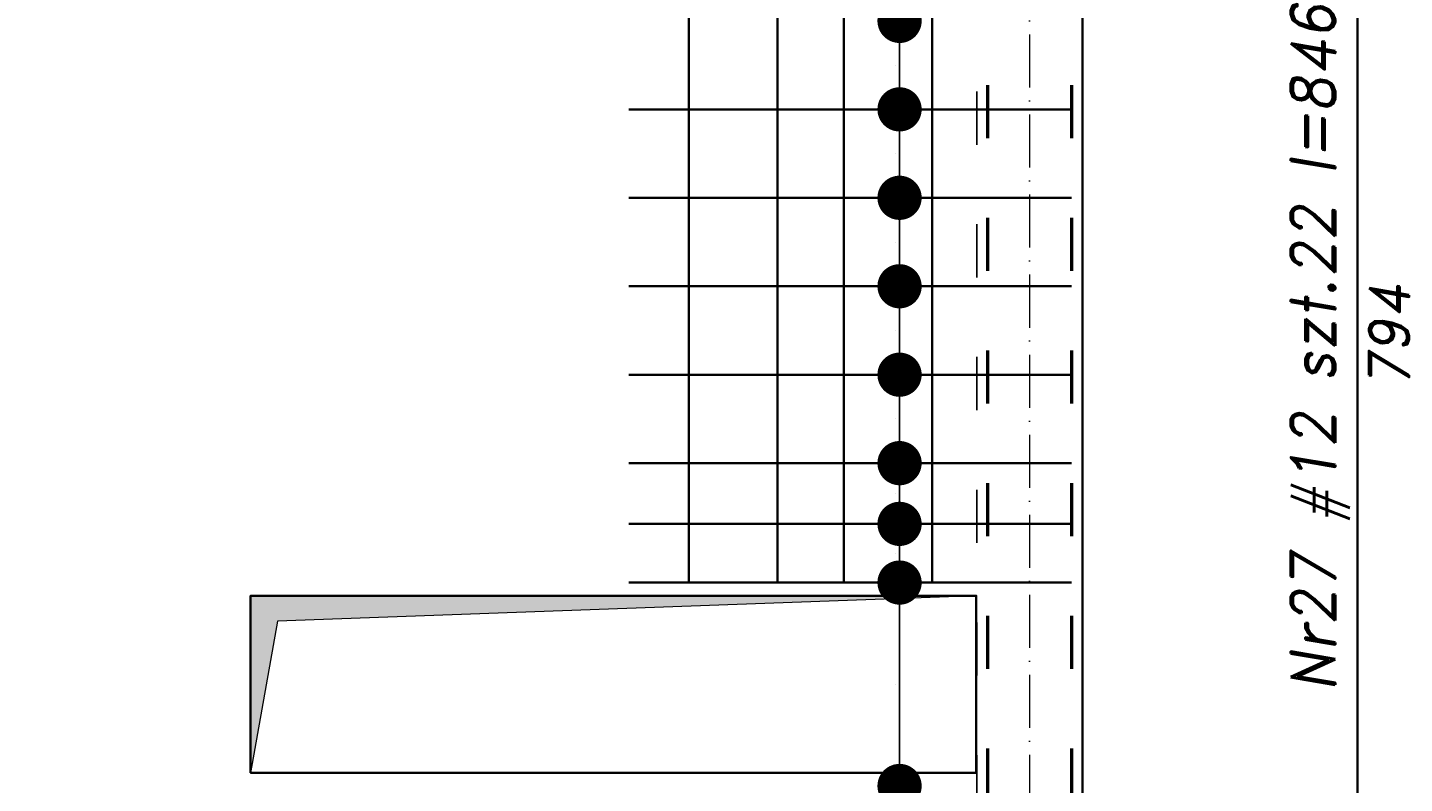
# Model space of a CAD drawing. Header units: millimetres. Extents: x 295948 to 312016, y 6878 to 18016.
# Tile 219 of 252: x 310522 to 310833, y 14351 to 14522. Entities that reach past the tile are written whole.
import ezdxf

# ---------------------------------------------------------------- set-up
doc = ezdxf.new("R2010")
doc.units = ezdxf.units.MM
doc.linetypes.add('ACAD_ISO03W100', pattern=[30, 12, -18])
doc.linetypes.add('ACAD_ISO10W100', pattern=[18, 12, -3, 0, -3])
for name, color, linetype, lineweight in [('konstrukcja', 3, 'Continuous', 35), ('konstrukcja wymiary', 1, 'Continuous', 13), ('opisy', 2, 'Continuous', 18), ('osie', 5, 'ACAD_ISO10W100', 13), ('zbrojenie', 4, 'Continuous', 50), ('zbrojenie płyty', 141, 'Continuous', 35)]:
    doc.layers.add(name, color=color, linetype=linetype, lineweight=lineweight)
doc.layers.add('przerywane', color=6, linetype='ACAD_ISO03W100')
doc.styles.add('KONSTRUKCJA', font='romand.shx', dxfattribs={"oblique": 10})
doc.styles.get("Standard").update_dxf_attribs({"font": 'romand.shx', "oblique": 10})
doc.dimstyles.new('150', dxfattribs={"dimtxt": 10, "dimasz": 7, "dimexe": 1.25, "dimexo": 0.625, "dimgap": 3, "dimtad": 1, "dimdec": 0, "dimrnd": 0.5, "dimtxsty": 'KONSTRUKCJA', "dimblk": 'ARCHTICK', "dimcen": 2.5, "dimadec": 0, "dimazin": 0, "dimtfac": 1, "dimtdec": 0, "dimtix": 1, "dimtmove": 0, "dimatfit": 3, "dimfxl": 4, "dimfxlon": 1, "dimarcsym": 0})
doc.dimstyles.new('kropki', dxfattribs={"dimtxt": 0.001, "dimasz": 10, "dimexe": 1.25, "dimexo": 0.625, "dimgap": 1, "dimtad": 1, "dimtxsty": 'Standard', "dimblk": 'DOT', "dimcen": 2.5, "dimadec": 0, "dimazin": 0, "dimtfac": 1, "dimtmove": 0, "dimatfit": 3, "dimfxl": 1, "dimfxlon": 1, "dimarcsym": 0})

# ---------------------------------------------------------------- blocks, each defined once
blk = doc.blocks.new('_ArchTick')
at = {"color": 0, "linetype": 'ByBlock', "lineweight": 13, "const_width": 0.15}
blk.add_lwpolyline([(-0.5, -0.5), (0.5, 0.5)], dxfattribs=at)
blk = doc.blocks.new('*D916')
at = {"layer": 'Defpoints', "color": 0, "transparency": 16777216}
for p in [(310572.63, 15501.22), (309884.63, 14520.22), (310572.63, 14393.22)]:
    blk.add_point(p, dxfattribs=at)
at = {"layer": 'konstrukcja wymiary', "color": 0, "lineweight": -2, "transparency": 16777216}
for p, q in [((309884.63, 15497.22), (309884.63, 15502.47)), ((309884.63, 15501.22), (310572.63, 15501.22)), ((310572.63, 15497.22), (310572.63, 15502.47))]:
    blk.add_line(p, q, dxfattribs=at)
at = {"layer": 'konstrukcja wymiary', "color": 0, "lineweight": -2, "transparency": 16777216, "xscale": 7, "yscale": 7, "zscale": 7, "rotation": 180}
blk.add_blockref('_ArchTick', (309884.63, 15501.22), dxfattribs=at)
at = {"layer": 'konstrukcja wymiary', "color": 0, "lineweight": -2, "transparency": 16777216, "xscale": 7, "yscale": 7, "zscale": 7}
blk.add_blockref('_ArchTick', (310572.63, 15501.22), dxfattribs=at)
at = {"layer": 'konstrukcja wymiary', "color": 0, "transparency": 16777216, "insert": (310228.63, 15509.22), "char_height": 10, "attachment_point": 5, "style": 'KONSTRUKCJA'}
blk.add_mtext('688', dxfattribs=at)
blk = doc.blocks.new('*D917')
at = {"layer": 'Defpoints', "color": 0, "transparency": 16777216}
for p in [(310736.63, 15501.22), (310572.63, 14393.22), (310736.63, 14393.22)]:
    blk.add_point(p, dxfattribs=at)
at = {"layer": 'konstrukcja wymiary', "color": 0, "lineweight": -2, "transparency": 16777216}
for p, q in [((310572.63, 15497.22), (310572.63, 15502.47)), ((310572.63, 15501.22), (310736.63, 15501.22)), ((310736.63, 15497.22), (310736.63, 15502.47))]:
    blk.add_line(p, q, dxfattribs=at)
at = {"layer": 'konstrukcja wymiary', "color": 0, "lineweight": -2, "transparency": 16777216, "xscale": 7, "yscale": 7, "zscale": 7, "rotation": 180}
blk.add_blockref('_ArchTick', (310572.63, 15501.22), dxfattribs=at)
at = {"layer": 'konstrukcja wymiary', "color": 0, "lineweight": -2, "transparency": 16777216, "xscale": 7, "yscale": 7, "zscale": 7}
blk.add_blockref('_ArchTick', (310736.63, 15501.22), dxfattribs=at)
at = {"layer": 'konstrukcja wymiary', "color": 0, "transparency": 16777216, "insert": (310654.63, 15509.22), "char_height": 10, "attachment_point": 5, "style": 'KONSTRUKCJA'}
blk.add_mtext('164', dxfattribs=at)
blk = doc.blocks.new('*D918')
at = {"layer": 'Defpoints', "color": 0, "transparency": 16777216}
for p in [(310760.63, 15501.22), (310760.63, 15291.22), (310736.63, 14393.22)]:
    blk.add_point(p, dxfattribs=at)
at = {"layer": 'konstrukcja wymiary', "color": 0, "lineweight": -2, "transparency": 16777216}
for p, q in [((310736.63, 15497.22), (310736.63, 15502.47)), ((310736.63, 15501.22), (310760.63, 15501.22)), ((310760.63, 15497.22), (310760.63, 15502.47))]:
    blk.add_line(p, q, dxfattribs=at)
at = {"layer": 'konstrukcja wymiary', "color": 0, "lineweight": -2, "transparency": 16777216, "xscale": 7, "yscale": 7, "zscale": 7, "rotation": 180}
blk.add_blockref('_ArchTick', (310736.63, 15501.22), dxfattribs=at)
at = {"layer": 'konstrukcja wymiary', "color": 0, "lineweight": -2, "transparency": 16777216, "xscale": 7, "yscale": 7, "zscale": 7}
blk.add_blockref('_ArchTick', (310760.63, 15501.22), dxfattribs=at)
at = {"layer": 'konstrukcja wymiary', "color": 0, "transparency": 16777216, "insert": (310748.63, 15509.22), "char_height": 10, "attachment_point": 5, "style": 'KONSTRUKCJA'}
blk.add_mtext('24', dxfattribs=at)
blk = doc.blocks.new('_Dot')
at = {"color": 0, "linetype": 'ByBlock', "lineweight": -2}
blk.add_line((-0.5, 0), (-1, 0), dxfattribs=at)
at = {"color": 0, "linetype": 'ByBlock', "const_width": 0.5}
blk.add_lwpolyline([(-0.25, 0, 1), (0.25, 0, 1)], format="xyb", close=True, dxfattribs=at)
blk = doc.blocks.new('*D1259')
at = {"layer": 'Defpoints', "color": 0, "transparency": 16777216}
for p in [(310708.13, 14543.22), (310708.13, 14523.22), (310719.29, 14523.22)]:
    blk.add_point(p, dxfattribs=at)
at = {"layer": 'konstrukcja wymiary', "color": 0, "lineweight": -2, "transparency": 16777216}
for p, q in [((310719.29, 14553.22), (310719.29, 14563.22)), ((310718.29, 14543.22), (310720.54, 14543.22)), ((310719.29, 14543.22), (310719.29, 14523.22)), ((310718.29, 14523.22), (310720.54, 14523.22)), ((310719.29, 14513.22), (310719.29, 14503.22))]:
    blk.add_line(p, q, dxfattribs=at)
at = {"layer": 'konstrukcja wymiary', "color": 0, "lineweight": -2, "transparency": 16777216, "xscale": 10, "yscale": 10, "zscale": 10}
for p, rotation in [((310719.29, 14543.22), 270), ((310719.29, 14523.22), 90)]:
    blk.add_blockref('_Dot', p, dxfattribs=dict(at, rotation=rotation))
at = {"layer": 'konstrukcja wymiary', "color": 0, "transparency": 16777216, "insert": (310718.29, 14533.22), "char_height": 0.001, "attachment_point": 5, "rotation": 90}
blk.add_mtext('20', dxfattribs=at)
blk = doc.blocks.new('*D1260')
at = {"layer": 'Defpoints', "color": 0, "transparency": 16777216}
for p in [(310708.13, 14523.22), (310708.13, 14503.22), (310719.29, 14503.22)]:
    blk.add_point(p, dxfattribs=at)
at = {"layer": 'konstrukcja wymiary', "color": 0, "lineweight": -2, "transparency": 16777216}
for p, q in [((310719.29, 14533.22), (310719.29, 14543.22)), ((310718.29, 14523.22), (310720.54, 14523.22)), ((310719.29, 14523.22), (310719.29, 14503.22)), ((310718.29, 14503.22), (310720.54, 14503.22)), ((310719.29, 14493.22), (310719.29, 14483.22))]:
    blk.add_line(p, q, dxfattribs=at)
at = {"layer": 'konstrukcja wymiary', "color": 0, "lineweight": -2, "transparency": 16777216, "xscale": 10, "yscale": 10, "zscale": 10}
for p, rotation in [((310719.29, 14523.22), 270), ((310719.29, 14503.22), 90)]:
    blk.add_blockref('_Dot', p, dxfattribs=dict(at, rotation=rotation))
at = {"layer": 'konstrukcja wymiary', "color": 0, "transparency": 16777216, "insert": (310718.29, 14513.22), "char_height": 0.001, "attachment_point": 5, "rotation": 90}
blk.add_mtext('20', dxfattribs=at)
blk = doc.blocks.new('*D1261')
at = {"layer": 'Defpoints', "color": 0, "transparency": 16777216}
for p in [(310708.13, 14503.22), (310706.68, 14483.22), (310719.29, 14483.22)]:
    blk.add_point(p, dxfattribs=at)
at = {"layer": 'konstrukcja wymiary', "color": 0, "lineweight": -2, "transparency": 16777216}
for p, q in [((310719.29, 14513.22), (310719.29, 14523.22)), ((310718.29, 14503.22), (310720.54, 14503.22)), ((310719.29, 14503.22), (310719.29, 14483.22)), ((310718.29, 14483.22), (310720.54, 14483.22)), ((310719.29, 14473.22), (310719.29, 14463.22))]:
    blk.add_line(p, q, dxfattribs=at)
at = {"layer": 'konstrukcja wymiary', "color": 0, "lineweight": -2, "transparency": 16777216, "xscale": 10, "yscale": 10, "zscale": 10}
for p, rotation in [((310719.29, 14503.22), 270), ((310719.29, 14483.22), 90)]:
    blk.add_blockref('_Dot', p, dxfattribs=dict(at, rotation=rotation))
at = {"layer": 'konstrukcja wymiary', "color": 0, "transparency": 16777216, "insert": (310718.29, 14493.22), "char_height": 0.001, "attachment_point": 5, "rotation": 90}
blk.add_mtext('20', dxfattribs=at)
blk = doc.blocks.new('*D1262')
at = {"layer": 'Defpoints', "color": 0, "transparency": 16777216}
for p in [(310706.68, 14483.22), (310706.68, 14463.22), (310719.29, 14463.22)]:
    blk.add_point(p, dxfattribs=at)
at = {"layer": 'konstrukcja wymiary', "color": 0, "lineweight": -2, "transparency": 16777216}
for p, q in [((310719.29, 14493.22), (310719.29, 14503.22)), ((310718.29, 14483.22), (310720.54, 14483.22)), ((310719.29, 14483.22), (310719.29, 14463.22)), ((310718.29, 14463.22), (310720.54, 14463.22)), ((310719.29, 14453.22), (310719.29, 14443.22))]:
    blk.add_line(p, q, dxfattribs=at)
at = {"layer": 'konstrukcja wymiary', "color": 0, "lineweight": -2, "transparency": 16777216, "xscale": 10, "yscale": 10, "zscale": 10}
for p, rotation in [((310719.29, 14483.22), 270), ((310719.29, 14463.22), 90)]:
    blk.add_blockref('_Dot', p, dxfattribs=dict(at, rotation=rotation))
at = {"layer": 'konstrukcja wymiary', "color": 0, "transparency": 16777216, "insert": (310718.29, 14473.22), "char_height": 0.001, "attachment_point": 5, "rotation": 90}
blk.add_mtext('20', dxfattribs=at)
blk = doc.blocks.new('*D1263')
at = {"layer": 'Defpoints', "color": 0, "transparency": 16777216}
for p in [(310706.68, 14463.22), (310706.68, 14443.22), (310719.29, 14443.22)]:
    blk.add_point(p, dxfattribs=at)
at = {"layer": 'konstrukcja wymiary', "color": 0, "lineweight": -2, "transparency": 16777216}
for p, q in [((310719.29, 14473.22), (310719.29, 14483.22)), ((310718.29, 14463.22), (310720.54, 14463.22)), ((310719.29, 14463.22), (310719.29, 14443.22)), ((310718.29, 14443.22), (310720.54, 14443.22)), ((310719.29, 14433.22), (310719.29, 14423.22))]:
    blk.add_line(p, q, dxfattribs=at)
at = {"layer": 'konstrukcja wymiary', "color": 0, "lineweight": -2, "transparency": 16777216, "xscale": 10, "yscale": 10, "zscale": 10}
for p, rotation in [((310719.29, 14463.22), 270), ((310719.29, 14443.22), 90)]:
    blk.add_blockref('_Dot', p, dxfattribs=dict(at, rotation=rotation))
at = {"layer": 'konstrukcja wymiary', "color": 0, "transparency": 16777216, "insert": (310718.29, 14453.22), "char_height": 0.001, "attachment_point": 5, "rotation": 90}
blk.add_mtext('20', dxfattribs=at)
blk = doc.blocks.new('*D1218')
at = {"layer": 'Defpoints', "color": 0, "transparency": 16777216}
for p in [(310706.68, 14443.22), (310706.68, 14423.22), (310719.29, 14423.22)]:
    blk.add_point(p, dxfattribs=at)
at = {"layer": 'konstrukcja wymiary', "color": 0, "lineweight": -2, "transparency": 16777216}
for p, q in [((310719.29, 14453.22), (310719.29, 14463.22)), ((310718.29, 14443.22), (310720.54, 14443.22)), ((310719.29, 14443.22), (310719.29, 14423.22)), ((310718.29, 14423.22), (310720.54, 14423.22)), ((310719.29, 14413.22), (310719.29, 14403.22))]:
    blk.add_line(p, q, dxfattribs=at)
at = {"layer": 'konstrukcja wymiary', "color": 0, "lineweight": -2, "transparency": 16777216, "xscale": 10, "yscale": 10, "zscale": 10}
for p, rotation in [((310719.29, 14443.22), 270), ((310719.29, 14423.22), 90)]:
    blk.add_blockref('_Dot', p, dxfattribs=dict(at, rotation=rotation))
at = {"layer": 'konstrukcja wymiary', "color": 0, "transparency": 16777216, "insert": (310718.29, 14433.22), "char_height": 0.001, "attachment_point": 5, "rotation": 90}
blk.add_mtext('20', dxfattribs=at)
blk = doc.blocks.new('*D1219')
at = {"layer": 'Defpoints', "color": 0, "transparency": 16777216}
for p in [(310706.68, 14423.22), (310706.68, 14409.49), (310719.29, 14409.49)]:
    blk.add_point(p, dxfattribs=at)
at = {"layer": 'konstrukcja wymiary', "color": 0, "lineweight": -2, "transparency": 16777216}
for p, q in [((310719.29, 14433.22), (310719.29, 14443.22)), ((310718.29, 14423.22), (310720.54, 14423.22)), ((310719.29, 14423.22), (310719.29, 14409.49)), ((310718.29, 14409.49), (310720.54, 14409.49)), ((310719.29, 14399.49), (310719.29, 14389.49))]:
    blk.add_line(p, q, dxfattribs=at)
at = {"layer": 'konstrukcja wymiary', "color": 0, "lineweight": -2, "transparency": 16777216, "xscale": 10, "yscale": 10, "zscale": 10}
for p, rotation in [((310719.29, 14423.22), 270), ((310719.29, 14409.49), 90)]:
    blk.add_blockref('_Dot', p, dxfattribs=dict(at, rotation=rotation))
at = {"layer": 'konstrukcja wymiary', "color": 0, "transparency": 16777216, "insert": (310718.29, 14416.36), "char_height": 0.001, "attachment_point": 5, "rotation": 90}
blk.add_mtext('13,73', dxfattribs=at)
blk = doc.blocks.new('*D1220')
at = {"layer": 'Defpoints', "color": 0, "transparency": 16777216}
for p in [(310706.68, 14409.49), (310706.68, 14396.22), (310719.29, 14396.22)]:
    blk.add_point(p, dxfattribs=at)
at = {"layer": 'konstrukcja wymiary', "color": 0, "lineweight": -2, "transparency": 16777216}
for p, q in [((310719.29, 14419.49), (310719.29, 14429.49)), ((310718.29, 14409.49), (310720.54, 14409.49)), ((310719.29, 14409.49), (310719.29, 14396.22)), ((310718.29, 14396.22), (310720.54, 14396.22)), ((310719.29, 14386.22), (310719.29, 14376.22))]:
    blk.add_line(p, q, dxfattribs=at)
at = {"layer": 'konstrukcja wymiary', "color": 0, "lineweight": -2, "transparency": 16777216, "xscale": 10, "yscale": 10, "zscale": 10}
for p, rotation in [((310719.29, 14409.49), 270), ((310719.29, 14396.22), 90)]:
    blk.add_blockref('_Dot', p, dxfattribs=dict(at, rotation=rotation))
at = {"layer": 'konstrukcja wymiary', "color": 0, "transparency": 16777216, "insert": (310718.29, 14402.86), "char_height": 0.001, "attachment_point": 5, "rotation": 90}
blk.add_mtext('13,27', dxfattribs=at)
blk = doc.blocks.new('*D1221')
at = {"layer": 'Defpoints', "color": 0, "transparency": 16777216}
for p in [(310706.68, 14396.22), (310706.68, 14350.22), (310719.29, 14350.22)]:
    blk.add_point(p, dxfattribs=at)
at = {"layer": 'konstrukcja wymiary', "color": 0, "lineweight": -2, "transparency": 16777216}
for p, q in [((310718.29, 14396.22), (310720.54, 14396.22)), ((310719.29, 14386.22), (310719.29, 14360.22)), ((310718.29, 14350.22), (310720.54, 14350.22))]:
    blk.add_line(p, q, dxfattribs=at)
at = {"layer": 'konstrukcja wymiary', "color": 0, "lineweight": -2, "transparency": 16777216, "xscale": 10, "yscale": 10, "zscale": 10}
for p, rotation in [((310719.29, 14396.22), 90), ((310719.29, 14350.22), 270)]:
    blk.add_blockref('_Dot', p, dxfattribs=dict(at, rotation=rotation))
at = {"layer": 'konstrukcja wymiary', "color": 0, "transparency": 16777216, "insert": (310718.29, 14373.22), "char_height": 0.001, "attachment_point": 5, "rotation": 90}
blk.add_mtext('46', dxfattribs=at)
blk = doc.blocks.new('*D1222')
at = {"layer": 'Defpoints', "color": 0, "transparency": 16777216}
for p in [(310706.68, 14350.22), (310706.68, 14337.22), (310719.29, 14337.22)]:
    blk.add_point(p, dxfattribs=at)
at = {"layer": 'konstrukcja wymiary', "color": 0, "lineweight": -2, "transparency": 16777216}
for p, q in [((310719.29, 14360.22), (310719.29, 14370.22)), ((310718.29, 14350.22), (310720.54, 14350.22)), ((310719.29, 14350.22), (310719.29, 14337.22)), ((310718.29, 14337.22), (310720.54, 14337.22)), ((310719.29, 14327.22), (310719.29, 14317.22))]:
    blk.add_line(p, q, dxfattribs=at)
at = {"layer": 'konstrukcja wymiary', "color": 0, "lineweight": -2, "transparency": 16777216, "xscale": 10, "yscale": 10, "zscale": 10}
for p, rotation in [((310719.29, 14350.22), 270), ((310719.29, 14337.22), 90)]:
    blk.add_blockref('_Dot', p, dxfattribs=dict(at, rotation=rotation))
at = {"layer": 'konstrukcja wymiary', "color": 0, "transparency": 16777216, "insert": (310718.29, 14343.72), "char_height": 0.001, "attachment_point": 5, "rotation": 90}
blk.add_mtext('13', dxfattribs=at)
blk = doc.blocks.new('*D1223')
at = {"layer": 'Defpoints', "color": 0, "transparency": 16777216}
for p in [(310706.68, 14337.22), (310706.68, 14323.22), (310719.29, 14323.22)]:
    blk.add_point(p, dxfattribs=at)
at = {"layer": 'konstrukcja wymiary', "color": 0, "lineweight": -2, "transparency": 16777216}
for p, q in [((310719.29, 14347.22), (310719.29, 14357.22)), ((310718.29, 14337.22), (310720.54, 14337.22)), ((310719.29, 14337.22), (310719.29, 14323.22)), ((310718.29, 14323.22), (310720.54, 14323.22)), ((310719.29, 14313.22), (310719.29, 14303.22))]:
    blk.add_line(p, q, dxfattribs=at)
at = {"layer": 'konstrukcja wymiary', "color": 0, "lineweight": -2, "transparency": 16777216, "xscale": 10, "yscale": 10, "zscale": 10}
for p, rotation in [((310719.29, 14337.22), 270), ((310719.29, 14323.22), 90)]:
    blk.add_blockref('_Dot', p, dxfattribs=dict(at, rotation=rotation))
at = {"layer": 'konstrukcja wymiary', "color": 0, "transparency": 16777216, "insert": (310718.29, 14330.22), "char_height": 0.001, "attachment_point": 5, "rotation": 90}
blk.add_mtext('14', dxfattribs=at)

msp = doc.modelspace()

# ---------------------------------------------------------------- hatches: boundary and pattern name
at = {"layer": 'konstrukcja wymiary'}
h = msp.add_hatch(color=256, dxfattribs=at)
h.dxf.hatch_style = 1
h.paths.add_polyline_path([(310578.699, 14387.455), (310572.631, 14353.224), (310572.631, 14393.224), (310736.631, 14393.224)])

# ---------------------------------------------------------------- linework, layer by layer
at = {"layer": 'konstrukcja'}
msp.add_line((310760.631, 14052.224), (310760.631, 15291.224), dxfattribs=at)
msp.add_lwpolyline([(310736.631, 14353.224), (310572.631, 14353.224), (310572.631, 14393.224), (310736.631, 14393.224)], close=True, dxfattribs=at)
at = {"layer": 'konstrukcja wymiary'}
msp.add_lwpolyline([(310578.699, 14387.455), (310572.631, 14353.224), (310572.631, 14393.224), (310736.631, 14393.224)], close=True, dxfattribs=at)
at = {"layer": 'osie'}
msp.add_line((310748.631, 15606.148), (310748.631, 13976.332), dxfattribs=at)
at = {"layer": 'przerywane'}
msp.add_line((310736.748, 14687.224), (310736.748, 14076.224), dxfattribs=at)
at = {"layer": 'zbrojenie', "linetype": 'ACAD_ISO03W100'}
for p, q in [((310739.131, 15288.724), (310739.131, 14054.724)), ((310758.131, 15288.724), (310758.131, 14054.724))]:
    msp.add_line(p, q, dxfattribs=at)
at = {"layer": 'zbrojenie płyty'}
for p, q in [((310671.678, 14849.224), (310671.678, 14396.224)), ((310691.678, 14849.224), (310691.678, 14396.224)), ((310706.678, 14849.224), (310706.678, 14396.224)), ((310726.687, 14849.224), (310726.687, 14396.224)), ((310822.789, 14849.224), (310822.789, 14054.724)), ((310658.131, 14503.224), (310758.131, 14503.224)), ((310658.131, 14483.224), (310758.131, 14483.224)), ((310658.131, 14463.224), (310758.131, 14463.224)), ((310658.131, 14443.224), (310758.131, 14443.224)), ((310658.131, 14423.224), (310758.131, 14423.224)), ((310658.131, 14409.491), (310758.131, 14409.491)), ((310658.131, 14396.224), (310758.131, 14396.224))]:
    msp.add_line(p, q, dxfattribs=at)

# ---------------------------------------------------------------- texts
at = {"layer": 'opisy', "width": 253.11941, "attachment_point": 5, "rotation": 90}
for s, insert, char_height in [('Nr27 #12 szt.22 l=846', (310814.387, 14451.974), 9.99999), ('794', (310829.901, 14451.974), 9)]:
    msp.add_mtext(s, dxfattribs=dict(at, insert=insert, char_height=char_height))

# ---------------------------------------------------------------- dimensions: what is measured, and where the dimension line sits
at = {"layer": 'konstrukcja wymiary'}
for base, p1, p2, picture, middle in [((310572.631, 15501.224), (309884.631, 14520.224), (310572.631, 14393.224), '*D916', (310228.631, 15509.224)), ((310736.631, 15501.224), (310572.631, 14393.224), (310736.631, 14393.224), '*D917', (310654.631, 15509.224)), ((310760.631, 15501.224), (310736.631, 14393.224), (310760.631, 15291.224), '*D918', (310748.631, 15509.224))]:
    dim = msp.add_linear_dim(base=base, p1=p1, p2=p2, dimstyle='150', override={"dimtmove": 1}, dxfattribs=at)
    dim.commit()
    dim.dimension.update_dxf_attribs({"geometry": picture, "text_midpoint": middle})
for base, p1, p2, picture, middle in [((310719.293, 14523.224), (310708.131, 14543.224), (310708.131, 14523.224), '*D1259', (310718.293, 14533.224)), ((310719.293, 14503.224), (310708.131, 14523.224), (310708.131, 14503.224), '*D1260', (310718.293, 14513.224)), ((310719.293, 14483.224), (310708.131, 14503.224), (310706.678, 14483.224), '*D1261', (310718.293, 14493.224)), ((310719.293, 14463.224), (310706.678, 14483.224), (310706.678, 14463.224), '*D1262', (310718.293, 14473.224)), ((310719.293, 14443.224), (310706.678, 14463.224), (310706.678, 14443.224), '*D1263', (310718.293, 14453.224)), ((310719.293, 14423.224), (310706.678, 14443.224), (310706.678, 14423.224), '*D1218', (310718.293, 14433.224)), ((310719.293, 14409.491), (310706.678, 14423.224), (310706.678, 14409.491), '*D1219', (310718.293, 14416.357)), ((310719.293, 14396.224), (310706.678, 14409.491), (310706.678, 14396.224), '*D1220', (310718.293, 14402.857)), ((310719.293, 14350.224), (310706.678, 14396.224), (310706.678, 14350.224), '*D1221', (310718.293, 14373.224)), ((310719.293, 14337.224), (310706.678, 14350.224), (310706.678, 14337.224), '*D1222', (310718.293, 14343.724)), ((310719.293, 14323.224), (310706.678, 14337.224), (310706.678, 14323.224), '*D1223', (310718.293, 14330.224))]:
    dim = msp.add_linear_dim(base=base, p1=p1, p2=p2, angle=90, dimstyle='kropki', override={"dimtmove": 1}, dxfattribs=at)
    dim.commit()
    dim.dimension.update_dxf_attribs({"geometry": picture, "text_midpoint": middle})

doc.saveas('drawing.dxf')
